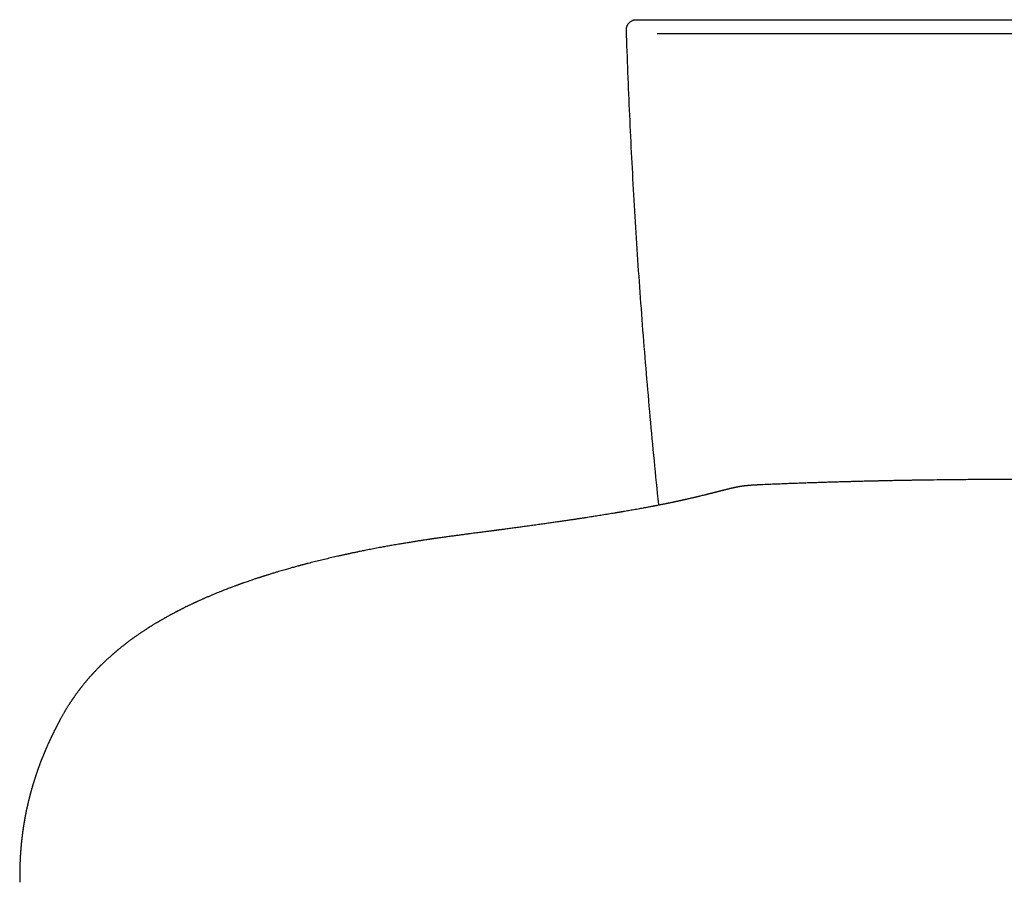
# Model space of a CAD drawing. Header units: millimetres. Extents: x 8 to 571, y 12 to 813.
# Tile 2 of 256: x 272 to 322, y 331 to 374. Entities that reach past the tile are written whole.
import ezdxf

# ---------------------------------------------------------------- set-up
doc = ezdxf.new("R2010")
doc.units = ezdxf.units.MM

msp = doc.modelspace()

# ---------------------------------------------------------------- linework, layer by layer
at = {"color": 7, "linetype": 'Continuous', "lineweight": 30}
for p, q in [((304.075, 374.205), (338.921, 374.205)), ((293.246, 348.18), (293.251, 348.181))]:
    msp.add_line(p, q, dxfattribs=at)
msp.add_ellipse((321.498, 373.705), major_axis=(451.45, 0), ratio=0.000421, start_param=4.673743, end_param=4.751035, dxfattribs=at)
msp.add_open_spline([(302.515, 373.688), (302.515, 373.705), (302.515, 373.739), (302.521, 373.788), (302.532, 373.837), (302.547, 373.885), (302.568, 373.931), (302.593, 373.974), (302.622, 374.015), (302.655, 374.053), (302.692, 374.087), (302.731, 374.118), (302.774, 374.144), (302.819, 374.166), (302.866, 374.183), (302.915, 374.196), (302.965, 374.203), (302.998, 374.204), (303.015, 374.205)], degree=3, dxfattribs=at)
for points, knots in [([(303.015, 374.205), (303.016, 374.205), (303.018, 374.205), (303.034, 374.205), (303.06, 374.205), (303.096, 374.205), (303.142, 374.205), (303.198, 374.205), (303.265, 374.205), (303.343, 374.205), (303.429, 374.205), (303.523, 374.205), (303.624, 374.205), (303.73, 374.205), (303.842, 374.205), (303.957, 374.205), (304.036, 374.205), (304.075, 374.205)], [0, 0, 0, 0, 0.066455, 0.13318, 0.199891, 0.266327, 0.331195, 0.39606, 0.464268, 0.532652, 0.600837, 0.667266, 0.733885, 0.800295, 0.866793, 0.933506, 1, 1, 1, 1]), ([(304.146, 349.81), (304.145, 349.822), (304.065, 350.567), (303.92, 352.044), (303.713, 354.235), (303.523, 356.419), (303.347, 358.597), (303.186, 360.776), (303.038, 362.954), (302.905, 365.119), (302.787, 367.271), (302.682, 369.41), (302.591, 371.549), (302.54, 372.975), (302.515, 373.688)], [0, 0, 0, 0, 0.001596, 0.093571, 0.185542, 0.276757, 0.367973, 0.459192, 0.550412, 0.641634, 0.731227, 0.82082, 0.910411, 1, 1, 1, 1]), ([(309.181, 350.828), (309.163, 350.827), (309.129, 350.826), (309.082, 350.824), (309.043, 350.822), (309.012, 350.82), (308.988, 350.819), (308.968, 350.818), (308.952, 350.817), (308.936, 350.816), (308.918, 350.815), (308.889, 350.813), (308.85, 350.811), (308.794, 350.807), (308.737, 350.803), (308.683, 350.799), (308.639, 350.795), (308.602, 350.791), (308.568, 350.788), (308.535, 350.785), (308.5, 350.781), (308.465, 350.777), (308.433, 350.773), (308.403, 350.77), (308.376, 350.766), (308.351, 350.763), (308.327, 350.759), (308.304, 350.756), (308.283, 350.753), (308.264, 350.75), (308.245, 350.747), (308.224, 350.743), (308.201, 350.74), (308.179, 350.736), (308.159, 350.732), (308.141, 350.729), (308.126, 350.727), (308.113, 350.724), (308.099, 350.722), (308.083, 350.718), (308.063, 350.715), (308.041, 350.71), (308.017, 350.706), (307.992, 350.7), (307.964, 350.695), (307.935, 350.688), (307.904, 350.682), (307.871, 350.675), (307.839, 350.667), (307.808, 350.66), (307.781, 350.654), (307.758, 350.649), (307.738, 350.644), (307.719, 350.639), (307.698, 350.634), (307.665, 350.626), (307.623, 350.616), (307.573, 350.603), (307.525, 350.592), (307.477, 350.579), (307.426, 350.566), (307.372, 350.553), (307.327, 350.541), (307.291, 350.532), (307.263, 350.524), (307.234, 350.517), (307.204, 350.509), (307.176, 350.502), (307.149, 350.495), (307.124, 350.489), (307.102, 350.483), (307.08, 350.478), (307.057, 350.471), (307.028, 350.464), (306.994, 350.455), (306.955, 350.445), (306.912, 350.434), (306.864, 350.422), (306.811, 350.408), (306.758, 350.395), (306.708, 350.383), (306.663, 350.371), (306.618, 350.36), (306.576, 350.349), (306.535, 350.339), (306.496, 350.33), (306.457, 350.32), (306.4, 350.306), (306.325, 350.287), (306.248, 350.269), (306.19, 350.255), (306.151, 350.246), (306.114, 350.237), (306.08, 350.229), (306.05, 350.222), (306.023, 350.215), (305.997, 350.209), (305.969, 350.202), (305.938, 350.195), (305.903, 350.187), (305.862, 350.177), (305.814, 350.166), (305.757, 350.153), (305.703, 350.141), (305.654, 350.129), (305.614, 350.12), (305.577, 350.112), (305.547, 350.105), (305.523, 350.1), (305.503, 350.095), (305.483, 350.091), (305.46, 350.086), (305.435, 350.08), (305.407, 350.074), (305.374, 350.066), (305.337, 350.058), (305.294, 350.049), (305.249, 350.039), (305.2, 350.028), (305.148, 350.017), (305.1, 350.006), (305.06, 349.998), (305.03, 349.991), (305.006, 349.986), (304.986, 349.982), (304.967, 349.978), (304.937, 349.972), (304.896, 349.963), (304.841, 349.951), (304.777, 349.938), (304.717, 349.925), (304.663, 349.914), (304.62, 349.905), (304.577, 349.896), (304.538, 349.888), (304.503, 349.881), (304.459, 349.872), (304.4, 349.86), (304.324, 349.845), (304.244, 349.829), (304.16, 349.812), (304.083, 349.797), (304.015, 349.784), (303.959, 349.773), (303.91, 349.764), (303.864, 349.755), (303.816, 349.745), (303.759, 349.735), (303.688, 349.721), (303.607, 349.706), (303.52, 349.69), (303.439, 349.675), (303.344, 349.657), (303.232, 349.636), (303.097, 349.612), (302.957, 349.587), (302.821, 349.563), (302.689, 349.54), (302.561, 349.518), (302.455, 349.499), (302.372, 349.485), (302.319, 349.476), (302.27, 349.468), (302.228, 349.461), (302.192, 349.455), (302.165, 349.45), (302.141, 349.446), (302.119, 349.442), (302.091, 349.438), (302.057, 349.432), (302.016, 349.425), (301.97, 349.417), (301.886, 349.403), (301.769, 349.384), (301.616, 349.359), (301.461, 349.334), (301.307, 349.309), (301.16, 349.286), (301.021, 349.264), (300.876, 349.241), (300.724, 349.217), (300.566, 349.192), (300.442, 349.173), (300.352, 349.16), (300.294, 349.151), (300.24, 349.143), (300.193, 349.136), (300.153, 349.129), (300.118, 349.124), (300.078, 349.118), (300.029, 349.111), (299.968, 349.102), (299.898, 349.091), (299.818, 349.079), (299.728, 349.066), (299.628, 349.051), (299.521, 349.035), (299.41, 349.019), (299.295, 349.002), (299.176, 348.985), (299.017, 348.962), (298.815, 348.933), (298.566, 348.898), (298.305, 348.861), (298.03, 348.822), (297.741, 348.782), (297.496, 348.748), (297.299, 348.721), (297.157, 348.702), (297.023, 348.684), (296.896, 348.667), (296.769, 348.65), (296.644, 348.633), (296.522, 348.617), (296.411, 348.602), (296.312, 348.589), (296.224, 348.577), (296.15, 348.567), (296.088, 348.559), (296.039, 348.553), (296.003, 348.548), (295.975, 348.544), (295.95, 348.541), (295.918, 348.537), (295.875, 348.531), (295.82, 348.524), (295.753, 348.515), (295.675, 348.505), (295.586, 348.493), (295.487, 348.48), (295.377, 348.466), (295.258, 348.45), (295.129, 348.433), (294.988, 348.415), (294.835, 348.395), (294.671, 348.373), (294.496, 348.351), (294.311, 348.326), (294.116, 348.3), (293.912, 348.273), (293.699, 348.245), (293.475, 348.214), (293.324, 348.193), (293.246, 348.182)], [0, 0, 0, 0, 0.002633, 0.00488, 0.006744, 0.008225, 0.00943, 0.010209, 0.010969, 0.011798, 0.012695, 0.013661, 0.016217, 0.018943, 0.022625, 0.025766, 0.028502, 0.031277, 0.033347, 0.03583, 0.038724, 0.041631, 0.044375, 0.046959, 0.049402, 0.051899, 0.054236, 0.05664, 0.058827, 0.060742, 0.062864, 0.065382, 0.068086, 0.070855, 0.073453, 0.075688, 0.077561, 0.079296, 0.081134, 0.083075, 0.085985, 0.089253, 0.092727, 0.095963, 0.100374, 0.104798, 0.109558, 0.11459, 0.119724, 0.124953, 0.128963, 0.132509, 0.135581, 0.138417, 0.141711, 0.145507, 0.154, 0.161791, 0.16854, 0.175582, 0.183414, 0.191253, 0.198752, 0.202604, 0.206502, 0.210445, 0.214435, 0.218236, 0.221602, 0.225011, 0.227816, 0.230292, 0.233047, 0.236759, 0.240907, 0.245491, 0.250524, 0.256042, 0.262047, 0.26854, 0.273285, 0.2782, 0.282868, 0.287208, 0.291222, 0.294995, 0.298786, 0.302614, 0.311315, 0.320043, 0.323448, 0.326842, 0.330155, 0.333088, 0.335652, 0.337786, 0.339865, 0.342192, 0.344766, 0.347588, 0.350661, 0.354693, 0.359167, 0.364082, 0.367185, 0.370413, 0.373247, 0.375495, 0.377185, 0.378509, 0.379996, 0.381667, 0.38352, 0.385556, 0.387775, 0.390571, 0.393576, 0.39679, 0.400214, 0.403848, 0.407607, 0.410134, 0.412161, 0.413687, 0.41489, 0.416208, 0.41766, 0.420805, 0.424443, 0.428633, 0.433404, 0.436134, 0.439023, 0.441824, 0.444297, 0.446442, 0.448379, 0.452766, 0.457509, 0.462494, 0.467586, 0.472785, 0.476495, 0.479801, 0.482685, 0.485194, 0.48799, 0.491291, 0.495097, 0.500444, 0.505394, 0.509947, 0.514235, 0.521567, 0.528907, 0.536594, 0.544733, 0.551149, 0.557975, 0.565218, 0.568178, 0.571085, 0.573649, 0.575856, 0.577706, 0.579198, 0.580202, 0.581328, 0.582778, 0.584551, 0.586648, 0.589069, 0.591813, 0.599622, 0.607099, 0.615336, 0.623128, 0.630474, 0.637373, 0.64393, 0.652128, 0.659888, 0.667208, 0.670211, 0.67311, 0.675718, 0.677994, 0.679938, 0.681553, 0.683156, 0.685709, 0.688665, 0.692025, 0.695788, 0.700182, 0.705022, 0.710163, 0.715472, 0.72095, 0.726596, 0.732411, 0.743512, 0.755181, 0.76742, 0.78023, 0.79361, 0.807562, 0.814328, 0.820888, 0.827087, 0.832926, 0.838404, 0.844527, 0.850126, 0.8552, 0.859751, 0.863777, 0.867278, 0.869926, 0.872167, 0.874002, 0.874902, 0.875998, 0.877463, 0.879299, 0.881884, 0.884963, 0.888538, 0.892607, 0.897172, 0.902137, 0.90758, 0.9135, 0.919899, 0.926904, 0.934406, 0.942403, 0.950896, 0.959884, 0.969195, 0.978984, 0.989252, 1, 1, 1, 1]), ([(333.82, 350.828), (333.693, 350.834), (333.444, 350.845), (333.077, 350.86), (332.723, 350.875), (332.381, 350.888), (332.053, 350.9), (331.743, 350.912), (331.451, 350.922), (331.177, 350.931), (330.914, 350.94), (330.662, 350.948), (330.418, 350.956), (330.181, 350.963), (329.951, 350.97), (329.735, 350.976), (329.532, 350.982), (329.341, 350.987), (329.167, 350.992), (329.008, 350.996), (328.864, 351), (328.731, 351.003), (328.61, 351.006), (328.502, 351.009), (328.407, 351.011), (328.324, 351.013), (328.252, 351.015), (328.189, 351.016), (328.137, 351.018), (328.091, 351.019), (328.052, 351.02), (328.019, 351.02), (327.992, 351.021), (327.966, 351.022), (327.932, 351.022), (327.884, 351.023), (327.82, 351.025), (327.747, 351.026), (327.665, 351.028), (327.576, 351.03), (327.48, 351.032), (327.38, 351.034), (327.278, 351.037), (327.125, 351.04), (326.919, 351.044), (326.655, 351.049), (326.377, 351.054), (326.086, 351.059), (325.783, 351.064), (325.469, 351.068), (325.142, 351.073), (324.803, 351.077), (324.45, 351.081), (324.084, 351.085), (323.706, 351.088), (323.319, 351.091), (322.856, 351.094), (322.321, 351.096), (321.628, 351.098), (320.852, 351.097), (319.996, 351.094), (319.15, 351.088), (318.347, 351.079), (317.586, 351.069), (317.042, 351.061), (316.68, 351.055), (316.501, 351.052), (316.332, 351.048), (316.172, 351.045), (316.023, 351.043), (315.88, 351.04), (315.743, 351.037), (315.614, 351.034), (315.498, 351.032), (315.394, 351.03), (315.302, 351.028), (315.223, 351.026), (315.159, 351.024), (315.108, 351.023), (315.07, 351.022), (315.04, 351.022), (315.018, 351.021), (315, 351.021), (314.983, 351.02), (314.961, 351.02), (314.927, 351.019), (314.879, 351.018), (314.816, 351.016), (314.742, 351.015), (314.657, 351.013), (314.561, 351.01), (314.454, 351.008), (314.335, 351.005), (314.204, 351.001), (314.062, 350.998), (313.903, 350.994), (313.726, 350.989), (313.53, 350.983), (313.32, 350.978), (313.096, 350.971), (312.865, 350.964), (312.63, 350.957), (312.39, 350.95), (312.138, 350.942), (311.875, 350.933), (311.601, 350.924), (311.315, 350.914), (311.007, 350.903), (310.676, 350.89), (310.322, 350.877), (309.953, 350.862), (309.571, 350.846), (309.312, 350.834), (309.18, 350.828)], [0, 0, 0, 0, 0.015562, 0.030585, 0.045071, 0.059021, 0.072437, 0.085319, 0.096977, 0.108162, 0.118875, 0.129117, 0.138887, 0.148736, 0.158056, 0.166849, 0.175113, 0.18285, 0.190061, 0.196377, 0.202226, 0.207607, 0.212521, 0.216967, 0.220748, 0.224109, 0.227052, 0.229576, 0.231682, 0.233453, 0.235128, 0.236461, 0.23745, 0.238365, 0.239584, 0.241642, 0.244225, 0.247331, 0.250548, 0.254183, 0.258121, 0.262169, 0.266324, 0.270586, 0.280705, 0.291379, 0.302608, 0.314391, 0.326728, 0.339384, 0.352575, 0.3663, 0.380559, 0.395353, 0.41068, 0.426458, 0.442229, 0.466856, 0.491295, 0.526301, 0.560906, 0.595107, 0.628899, 0.658296, 0.687372, 0.694929, 0.702208, 0.709072, 0.715522, 0.721556, 0.727176, 0.732913, 0.738141, 0.742862, 0.747074, 0.750778, 0.753973, 0.756661, 0.758595, 0.76014, 0.761297, 0.762291, 0.762796, 0.763424, 0.764337, 0.765536, 0.76758, 0.770132, 0.773193, 0.77661, 0.780496, 0.784852, 0.789677, 0.794971, 0.800735, 0.806969, 0.814369, 0.822339, 0.830878, 0.839988, 0.849669, 0.858965, 0.868733, 0.878975, 0.889691, 0.900881, 0.912546, 0.924687, 0.938592, 0.953074, 0.968136, 0.983777, 1, 1, 1, 1]), ([(293.251, 348.184), (293.249, 348.184), (293.21, 348.178), (293.139, 348.168), (293.043, 348.154), (292.964, 348.143), (292.901, 348.134), (292.852, 348.127), (292.813, 348.121), (292.785, 348.117), (292.765, 348.114), (292.748, 348.112), (292.726, 348.108), (292.691, 348.103), (292.643, 348.096), (292.584, 348.087), (292.516, 348.077), (292.417, 348.062), (292.286, 348.043), (292.119, 348.017), (291.939, 347.989), (291.747, 347.958), (291.545, 347.925), (291.34, 347.891), (291.114, 347.853), (290.87, 347.811), (290.61, 347.765), (290.36, 347.72), (290.145, 347.68), (289.962, 347.646), (289.811, 347.617), (289.663, 347.588), (289.521, 347.561), (289.386, 347.534), (289.263, 347.509), (289.151, 347.486), (289.051, 347.466), (288.959, 347.447), (288.877, 347.43), (288.8, 347.414), (288.729, 347.399), (288.663, 347.385), (288.614, 347.374), (288.574, 347.365), (288.539, 347.358), (288.497, 347.349), (288.447, 347.338), (288.388, 347.325), (288.322, 347.311), (288.249, 347.295), (288.171, 347.277), (288.093, 347.26), (287.94, 347.225), (287.714, 347.174), (287.419, 347.104), (287.124, 347.033), (286.829, 346.96), (286.608, 346.904), (286.463, 346.866), (286.396, 346.849), (286.335, 346.833), (286.281, 346.818), (286.234, 346.806), (286.195, 346.796), (286.164, 346.787), (286.139, 346.781), (286.118, 346.775), (286.095, 346.769), (286.068, 346.762), (286.036, 346.753), (285.979, 346.738), (285.897, 346.715), (285.786, 346.685), (285.666, 346.652), (285.546, 346.618), (285.426, 346.584), (285.306, 346.549), (285.176, 346.511), (285.036, 346.47), (284.912, 346.433), (284.804, 346.4), (284.716, 346.373), (284.625, 346.345), (284.542, 346.32), (284.472, 346.298), (284.419, 346.281), (284.378, 346.268), (284.345, 346.257), (284.315, 346.248), (284.284, 346.238), (284.247, 346.226), (284.204, 346.213), (284.159, 346.198), (284.111, 346.182), (284.06, 346.166), (284.002, 346.147), (283.936, 346.125), (283.862, 346.1), (283.782, 346.073), (283.695, 346.044), (283.603, 346.013), (283.506, 345.979), (283.404, 345.944), (283.319, 345.914), (283.254, 345.891), (283.208, 345.875), (283.162, 345.858), (283.116, 345.842), (283.073, 345.826), (283.033, 345.812), (282.997, 345.799), (282.968, 345.788), (282.944, 345.779), (282.924, 345.772), (282.894, 345.761), (282.85, 345.745), (282.785, 345.72), (282.705, 345.69), (282.611, 345.655), (282.509, 345.616), (282.403, 345.575), (282.284, 345.528), (282.158, 345.478), (282.026, 345.425), (281.91, 345.378), (281.809, 345.336), (281.726, 345.301), (281.651, 345.27), (281.582, 345.24), (281.513, 345.211), (281.44, 345.179), (281.373, 345.15), (281.313, 345.124), (281.263, 345.102), (281.209, 345.078), (281.153, 345.053), (281.094, 345.027), (281.034, 345), (280.981, 344.975), (280.936, 344.955), (280.901, 344.939), (280.871, 344.925), (280.846, 344.913), (280.825, 344.904), (280.805, 344.894), (280.781, 344.883), (280.75, 344.869), (280.711, 344.85), (280.665, 344.828), (280.614, 344.804), (280.56, 344.778), (280.483, 344.741), (280.387, 344.694), (280.293, 344.648), (280.224, 344.613), (280.177, 344.59), (280.134, 344.568), (280.097, 344.549), (280.065, 344.533), (280.039, 344.52), (280.017, 344.508), (279.996, 344.498), (279.973, 344.486), (279.945, 344.471), (279.913, 344.454), (279.875, 344.435), (279.834, 344.414), (279.771, 344.38), (279.691, 344.337), (279.596, 344.286), (279.51, 344.239), (279.43, 344.195), (279.365, 344.158), (279.309, 344.127), (279.261, 344.1), (279.211, 344.071), (279.161, 344.043), (279.117, 344.017), (279.078, 343.995), (279.042, 343.973), (279.007, 343.953), (278.968, 343.93), (278.925, 343.904), (278.875, 343.874), (278.822, 343.842), (278.766, 343.808), (278.708, 343.772), (278.653, 343.738), (278.604, 343.708), (278.565, 343.683), (278.53, 343.662), (278.499, 343.641), (278.465, 343.62), (278.427, 343.596), (278.384, 343.568), (278.335, 343.536), (278.282, 343.502), (278.227, 343.465), (278.172, 343.428), (278.12, 343.394), (278.069, 343.359), (278.013, 343.32), (277.95, 343.277), (277.885, 343.231), (277.829, 343.192), (277.784, 343.16), (277.747, 343.133), (277.711, 343.107), (277.673, 343.08), (277.633, 343.051), (277.591, 343.02), (277.548, 342.988), (277.508, 342.958), (277.47, 342.929), (277.434, 342.902), (277.397, 342.874), (277.358, 342.844), (277.319, 342.813), (277.281, 342.784), (277.245, 342.756), (277.204, 342.723), (277.154, 342.684), (277.095, 342.636), (277.047, 342.597), (277.01, 342.567), (276.986, 342.547), (276.964, 342.529), (276.945, 342.513), (276.927, 342.498), (276.91, 342.484), (276.891, 342.468), (276.87, 342.45), (276.847, 342.431), (276.823, 342.411), (276.801, 342.391), (276.779, 342.373), (276.754, 342.351), (276.725, 342.326), (276.695, 342.3), (276.663, 342.272), (276.63, 342.243), (276.593, 342.21), (276.557, 342.177), (276.518, 342.142), (276.478, 342.106), (276.438, 342.07), (276.398, 342.033), (276.362, 341.999), (276.329, 341.968), (276.304, 341.944), (276.28, 341.922), (276.257, 341.899), (276.216, 341.86), (276.158, 341.804), (276.094, 341.74), (276.036, 341.683), (275.986, 341.632), (275.931, 341.576), (275.876, 341.519), (275.818, 341.457), (275.772, 341.408), (275.738, 341.372), (275.718, 341.351), (275.7, 341.331), (275.681, 341.311), (275.66, 341.287), (275.636, 341.26), (275.608, 341.23), (275.579, 341.197), (275.549, 341.164), (275.522, 341.133), (275.495, 341.101), (275.466, 341.067), (275.434, 341.031), (275.407, 340.999), (275.383, 340.971), (275.363, 340.947), (275.344, 340.924), (275.323, 340.898), (275.296, 340.866), (275.262, 340.825), (275.224, 340.778), (275.186, 340.73), (275.154, 340.69), (275.128, 340.658), (275.109, 340.633), (275.091, 340.609), (275.074, 340.588), (275.06, 340.57), (275.048, 340.554), (275.035, 340.537), (275.021, 340.519), (275.001, 340.492), (274.975, 340.458), (274.947, 340.42), (274.92, 340.383), (274.893, 340.346), (274.866, 340.31), (274.841, 340.274), (274.815, 340.239), (274.791, 340.204), (274.766, 340.169), (274.741, 340.133), (274.72, 340.102), (274.703, 340.078), (274.691, 340.061), (274.681, 340.046), (274.672, 340.032), (274.664, 340.02), (274.654, 340.005), (274.641, 339.986), (274.625, 339.962), (274.607, 339.936), (274.589, 339.908), (274.571, 339.881), (274.556, 339.858), (274.543, 339.838), (274.532, 339.82), (274.519, 339.8), (274.498, 339.768), (274.473, 339.728), (274.444, 339.682), (274.416, 339.637), (274.389, 339.593), (274.362, 339.549), (274.337, 339.506), (274.316, 339.471), (274.299, 339.442), (274.285, 339.418), (274.263, 339.381), (274.236, 339.335), (274.207, 339.283), (274.179, 339.235), (274.153, 339.187), (274.127, 339.14), (274.101, 339.093), (274.08, 339.054), (274.063, 339.023), (274.05, 338.998), (274.036, 338.972), (274.021, 338.944), (274.004, 338.912), (273.986, 338.878), (273.967, 338.842), (273.948, 338.805), (273.93, 338.772), (273.916, 338.743), (273.904, 338.72), (273.893, 338.7), (273.883, 338.681), (273.873, 338.66), (273.862, 338.64), (273.852, 338.619), (273.84, 338.596), (273.827, 338.569), (273.812, 338.54), (273.794, 338.505), (273.776, 338.467), (273.756, 338.428), (273.738, 338.392), (273.722, 338.359), (273.708, 338.33), (273.695, 338.304), (273.684, 338.28), (273.673, 338.258), (273.663, 338.238), (273.654, 338.218), (273.645, 338.199), (273.635, 338.179), (273.624, 338.155), (273.61, 338.126), (273.595, 338.093), (273.577, 338.056), (273.56, 338.019), (273.544, 337.984), (273.527, 337.947), (273.509, 337.907), (273.489, 337.862), (273.469, 337.818), (273.45, 337.775), (273.432, 337.735), (273.414, 337.695), (273.396, 337.654), (273.379, 337.615), (273.363, 337.578), (273.349, 337.545), (273.337, 337.517), (273.326, 337.491), (273.315, 337.465), (273.303, 337.437), (273.291, 337.407), (273.278, 337.377), (273.266, 337.348), (273.254, 337.318), (273.24, 337.284), (273.225, 337.247), (273.208, 337.207), (273.192, 337.167), (273.177, 337.128), (273.163, 337.092), (273.15, 337.06), (273.139, 337.031), (273.128, 337.005), (273.118, 336.977), (273.105, 336.944), (273.09, 336.905), (273.073, 336.862), (273.056, 336.816), (273.04, 336.772), (273.025, 336.731), (273.01, 336.693), (272.997, 336.657), (272.985, 336.621), (272.972, 336.588), (272.961, 336.555), (272.949, 336.521), (272.935, 336.483), (272.921, 336.443), (272.907, 336.403), (272.895, 336.366), (272.883, 336.332), (272.872, 336.3), (272.861, 336.267), (272.85, 336.233), (272.837, 336.196), (272.824, 336.156), (272.811, 336.115), (272.797, 336.073), (272.784, 336.03), (272.77, 335.988), (272.757, 335.947), (272.745, 335.908), (272.734, 335.871), (272.724, 335.839), (272.716, 335.814), (272.71, 335.792), (272.703, 335.771), (272.696, 335.747), (272.688, 335.72), (272.68, 335.691), (272.666, 335.645), (272.648, 335.583), (272.629, 335.516), (272.615, 335.464), (272.604, 335.425), (272.593, 335.386), (272.582, 335.346), (272.573, 335.311), (272.565, 335.281), (272.559, 335.259), (272.553, 335.238), (272.548, 335.218), (272.543, 335.197), (272.536, 335.17), (272.527, 335.136), (272.517, 335.098), (272.507, 335.059), (272.498, 335.022), (272.489, 334.986), (272.48, 334.948), (272.471, 334.909), (272.461, 334.87), (272.453, 334.834), (272.445, 334.801), (272.438, 334.772), (272.432, 334.746), (272.427, 334.722), (272.422, 334.7), (272.417, 334.677), (272.412, 334.654), (272.406, 334.629), (272.401, 334.603), (272.395, 334.578), (272.39, 334.555), (272.385, 334.534), (272.381, 334.512), (272.376, 334.489), (272.37, 334.461), (272.364, 334.43), (272.357, 334.397), (272.351, 334.368), (272.346, 334.343), (272.342, 334.323), (272.338, 334.304), (272.334, 334.285), (272.33, 334.264), (272.325, 334.239), (272.32, 334.21), (272.314, 334.18), (272.308, 334.15), (272.303, 334.123), (272.298, 334.097), (272.293, 334.069), (272.288, 334.039), (272.282, 334.007), (272.276, 333.972), (272.27, 333.935), (272.263, 333.898), (272.257, 333.862), (272.251, 333.826), (272.245, 333.788), (272.239, 333.749), (272.233, 333.711), (272.227, 333.674), (272.221, 333.638), (272.215, 333.599), (272.209, 333.559), (272.204, 333.524), (272.2, 333.495), (272.197, 333.472), (272.193, 333.449), (272.19, 333.424), (272.186, 333.395), (272.182, 333.364), (272.177, 333.332), (272.174, 333.304), (272.171, 333.28), (272.168, 333.259), (272.165, 333.237), (272.162, 333.214), (272.159, 333.19), (272.156, 333.163), (272.153, 333.136), (272.149, 333.11), (272.147, 333.085), (272.144, 333.063), (272.142, 333.043), (272.139, 333.022), (272.137, 332.999), (272.134, 332.971), (272.13, 332.94), (272.127, 332.91), (272.124, 332.884), (272.122, 332.864), (272.121, 332.849), (272.119, 332.835), (272.118, 332.82), (272.116, 332.801), (272.114, 332.778), (272.111, 332.753), (272.109, 332.727), (272.107, 332.703), (272.105, 332.68), (272.103, 332.658), (272.101, 332.636), (272.099, 332.613), (272.097, 332.588), (272.094, 332.562), (272.092, 332.535), (272.09, 332.51), (272.088, 332.49), (272.087, 332.472), (272.086, 332.455), (272.084, 332.437), (272.083, 332.416), (272.081, 332.392), (272.079, 332.363), (272.077, 332.331), (272.075, 332.3), (272.073, 332.272), (272.071, 332.248), (272.07, 332.227), (272.069, 332.207), (272.068, 332.19), (272.067, 332.172), (272.065, 332.151), (272.064, 332.127), (272.063, 332.101), (272.061, 332.073), (272.06, 332.044), (272.058, 332.016), (272.057, 331.992), (272.056, 331.972), (272.055, 331.955), (272.054, 331.939), (272.054, 331.924), (272.053, 331.909), (272.053, 331.893), (272.052, 331.874), (272.051, 331.851), (272.05, 331.824), (272.049, 331.797), (272.048, 331.772), (272.047, 331.751), (272.046, 331.732), (272.046, 331.71), (272.045, 331.684), (272.044, 331.653), (272.043, 331.621), (272.042, 331.59), (272.042, 331.561), (272.041, 331.533), (272.041, 331.506), (272.04, 331.478), (272.039, 331.446), (272.039, 331.412), (272.038, 331.375), (272.038, 331.338), (272.038, 331.3), (272.037, 331.262), (272.037, 331.225), (272.037, 331.187), (272.037, 331.143), (272.037, 331.094), (272.037, 331.05), (272.037, 331.013), (272.038, 330.987), (272.038, 330.956), (272.038, 330.912), (272.039, 330.877), (272.039, 330.858)], [0, 0, 0, 0, 0.000124, 0.00237, 0.004334, 0.006013, 0.007226, 0.008231, 0.009027, 0.009614, 0.009992, 0.010255, 0.010634, 0.011378, 0.012371, 0.013614, 0.015048, 0.016556, 0.01973, 0.023181, 0.026909, 0.030914, 0.035193, 0.03953, 0.043774, 0.049458, 0.054967, 0.0603, 0.065458, 0.068799, 0.072061, 0.075246, 0.078352, 0.08131, 0.084053, 0.08644, 0.088636, 0.090639, 0.092451, 0.09407, 0.095744, 0.097146, 0.098428, 0.099043, 0.099794, 0.100727, 0.101843, 0.103143, 0.104625, 0.106291, 0.108056, 0.109812, 0.11156, 0.118337, 0.125071, 0.131735, 0.138556, 0.145547, 0.147165, 0.148771, 0.150226, 0.151505, 0.152608, 0.153536, 0.154288, 0.154823, 0.155261, 0.155798, 0.156453, 0.157225, 0.158063, 0.16047, 0.163114, 0.165994, 0.169111, 0.171794, 0.174719, 0.177892, 0.181313, 0.184984, 0.187108, 0.189308, 0.191583, 0.193911, 0.195524, 0.196857, 0.197911, 0.198686, 0.199368, 0.200122, 0.201101, 0.202187, 0.203342, 0.204565, 0.205856, 0.207217, 0.209024, 0.210941, 0.212984, 0.215232, 0.217693, 0.220182, 0.222855, 0.225713, 0.226886, 0.228088, 0.229318, 0.230577, 0.231768, 0.232798, 0.233824, 0.23462, 0.235187, 0.235702, 0.236287, 0.23764, 0.239231, 0.241595, 0.244173, 0.246962, 0.249962, 0.252997, 0.256854, 0.260579, 0.264171, 0.266801, 0.269205, 0.271372, 0.273303, 0.275244, 0.277378, 0.279712, 0.281132, 0.282637, 0.284229, 0.285906, 0.287669, 0.289519, 0.291291, 0.292512, 0.29358, 0.294497, 0.295263, 0.295876, 0.296408, 0.29708, 0.298066, 0.299267, 0.300685, 0.302318, 0.30403, 0.305702, 0.309484, 0.313041, 0.314612, 0.316128, 0.317499, 0.318697, 0.319722, 0.320575, 0.321259, 0.321854, 0.322603, 0.323507, 0.324565, 0.325777, 0.327144, 0.328586, 0.332001, 0.335142, 0.338008, 0.340682, 0.343234, 0.344681, 0.346334, 0.34818, 0.349918, 0.351442, 0.352749, 0.354002, 0.355232, 0.356458, 0.358069, 0.359854, 0.361744, 0.36373, 0.365835, 0.368065, 0.369695, 0.371125, 0.372356, 0.373493, 0.374621, 0.376087, 0.377672, 0.379447, 0.381483, 0.383628, 0.385737, 0.38773, 0.389519, 0.39164, 0.394203, 0.396813, 0.399262, 0.400752, 0.40221, 0.403634, 0.405053, 0.406612, 0.408439, 0.410231, 0.411867, 0.413382, 0.41484, 0.416354, 0.417966, 0.419709, 0.421328, 0.422786, 0.424198, 0.426626, 0.429145, 0.431812, 0.432912, 0.433999, 0.434968, 0.435815, 0.436539, 0.43733, 0.438116, 0.439051, 0.440125, 0.441195, 0.44222, 0.443198, 0.444124, 0.445681, 0.447055, 0.448334, 0.450023, 0.451691, 0.453378, 0.455192, 0.45716, 0.458995, 0.460846, 0.462946, 0.464294, 0.465532, 0.46666, 0.467769, 0.469004, 0.472719, 0.4763, 0.478822, 0.481428, 0.484158, 0.487243, 0.490145, 0.493473, 0.494634, 0.495669, 0.496581, 0.497583, 0.498783, 0.500164, 0.501547, 0.503375, 0.505051, 0.506559, 0.507963, 0.509783, 0.51156, 0.513365, 0.514504, 0.515726, 0.516897, 0.517899, 0.519563, 0.521687, 0.523993, 0.526385, 0.528774, 0.529904, 0.531129, 0.53236, 0.533412, 0.534279, 0.534996, 0.535791, 0.536691, 0.537695, 0.539732, 0.541555, 0.543258, 0.545101, 0.546911, 0.548575, 0.550276, 0.552025, 0.55364, 0.555317, 0.557194, 0.558095, 0.55891, 0.559636, 0.560274, 0.560824, 0.561446, 0.56239, 0.563565, 0.564898, 0.56617, 0.567582, 0.568742, 0.569588, 0.570379, 0.571354, 0.572512, 0.574928, 0.577037, 0.579159, 0.581377, 0.583358, 0.585451, 0.587451, 0.588453, 0.589528, 0.59086, 0.593694, 0.596118, 0.598313, 0.60055, 0.602939, 0.605308, 0.607534, 0.608862, 0.610069, 0.611312, 0.612749, 0.614379, 0.616088, 0.618021, 0.619866, 0.621606, 0.623139, 0.624201, 0.625152, 0.626136, 0.627167, 0.628248, 0.629227, 0.630385, 0.631722, 0.633237, 0.634877, 0.636967, 0.638979, 0.640814, 0.642468, 0.643939, 0.645231, 0.646408, 0.647505, 0.648569, 0.649545, 0.650444, 0.651455, 0.652656, 0.654015, 0.655782, 0.657696, 0.659616, 0.661385, 0.663003, 0.665129, 0.667434, 0.669823, 0.671834, 0.673837, 0.675885, 0.677951, 0.679942, 0.681838, 0.683509, 0.684931, 0.686076, 0.68738, 0.688844, 0.690365, 0.69185, 0.693302, 0.694784, 0.69639, 0.69837, 0.700444, 0.702449, 0.704378, 0.706229, 0.707875, 0.709282, 0.710494, 0.711795, 0.713519, 0.715461, 0.717654, 0.72003, 0.722264, 0.724364, 0.726175, 0.728006, 0.729786, 0.731463, 0.73305, 0.734729, 0.73656, 0.738712, 0.740739, 0.742586, 0.744278, 0.745845, 0.747382, 0.749105, 0.750992, 0.752967, 0.755023, 0.75716, 0.759257, 0.761423, 0.763447, 0.765389, 0.767263, 0.769002, 0.77012, 0.771134, 0.772175, 0.773369, 0.774718, 0.776165, 0.777614, 0.781595, 0.785545, 0.787487, 0.789396, 0.791353, 0.793365, 0.795368, 0.796574, 0.797691, 0.798718, 0.799659, 0.80067, 0.801841, 0.803661, 0.805682, 0.807609, 0.809417, 0.811163, 0.813003, 0.814949, 0.817001, 0.818713, 0.820347, 0.821801, 0.823077, 0.824222, 0.825231, 0.826429, 0.827505, 0.828719, 0.830053, 0.831317, 0.832463, 0.833491, 0.8344, 0.835611, 0.836984, 0.838526, 0.84019, 0.84173, 0.842827, 0.843823, 0.84472, 0.84558, 0.84659, 0.847839, 0.84927, 0.850821, 0.85227, 0.853598, 0.854804, 0.856148, 0.857604, 0.859181, 0.860864, 0.862787, 0.864565, 0.86623, 0.867979, 0.869845, 0.871771, 0.873636, 0.875365, 0.877078, 0.878938, 0.88094, 0.882857, 0.884034, 0.885119, 0.886173, 0.887382, 0.88876, 0.890307, 0.89195, 0.893244, 0.89438, 0.895365, 0.896363, 0.897453, 0.898635, 0.899909, 0.901243, 0.902539, 0.903707, 0.904746, 0.905658, 0.906599, 0.907689, 0.90902, 0.910522, 0.912066, 0.913366, 0.91421, 0.914896, 0.915483, 0.916205, 0.917102, 0.918164, 0.919389, 0.920645, 0.921812, 0.922889, 0.923877, 0.924916, 0.925952, 0.927106, 0.928377, 0.929703, 0.930871, 0.931811, 0.9326, 0.933375, 0.934203, 0.935081, 0.936289, 0.93761, 0.939093, 0.940739, 0.941858, 0.942993, 0.944008, 0.944892, 0.945647, 0.946426, 0.947368, 0.948472, 0.949722, 0.95093, 0.952371, 0.95365, 0.954769, 0.955605, 0.956383, 0.95711, 0.957787, 0.958413, 0.959089, 0.959942, 0.960972, 0.962241, 0.963507, 0.964608, 0.965546, 0.966332, 0.967181, 0.968425, 0.969847, 0.97125, 0.972605, 0.973902, 0.97509, 0.976161, 0.977352, 0.978717, 0.980219, 0.981738, 0.983266, 0.984933, 0.98643, 0.987871, 0.98941, 0.990979, 0.992946, 0.994935, 0.995767, 0.996628, 0.997555, 0.99867, 1, 1, 1, 1])]:
    msp.add_open_spline(points, degree=3, knots=knots, dxfattribs=at)

doc.saveas('drawing.dxf')
